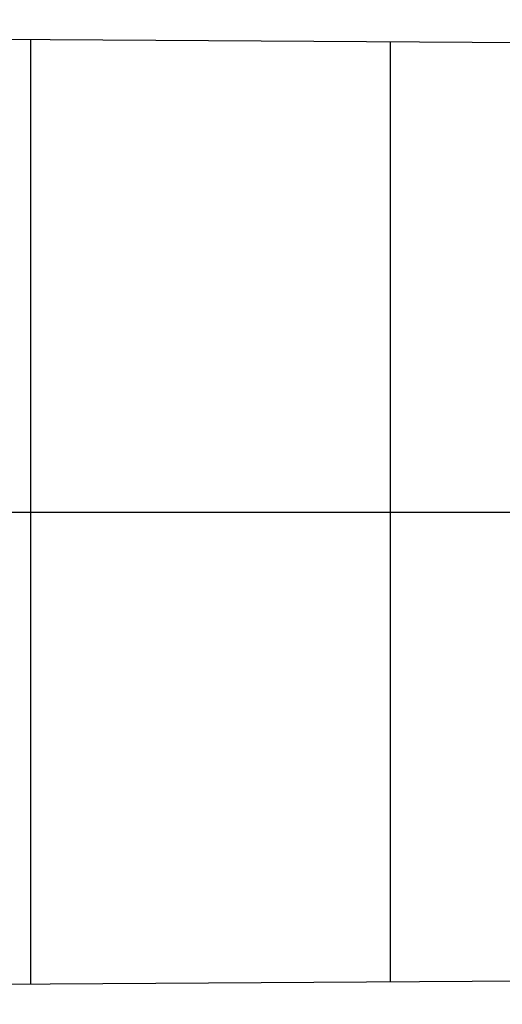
# Model space of a CAD drawing. Extents: x 15 to 1173, y 15 to 825.
# Tile 28 of 37: x 685 to 712, y 459 to 513. Entities that reach past the tile are written whole.
import ezdxf

# ---------------------------------------------------------------- set-up
doc = ezdxf.new("R2010")
doc.units = 0
doc.layers.get('0').update_dxf_attribs({"linetype": 'CONTINUOUS'})
doc.layers.add('NECK', color=1, linetype='CONTINUOUS')

msp = doc.modelspace()

# ---------------------------------------------------------------- linework, layer by layer
msp.add_line((83.553, 486.064), (1118.035, 486.064))
at = {"layer": 'NECK'}
for p, q in [((981.314, 510.215), (509.819, 513.163)), ((685.674, 512.064), (685.674, 460.065)), ((705.484, 511.94), (705.484, 460.189)), ((981.314, 461.914), (509.819, 458.965))]:
    msp.add_line(p, q, dxfattribs=at)

doc.saveas('drawing.dxf')
